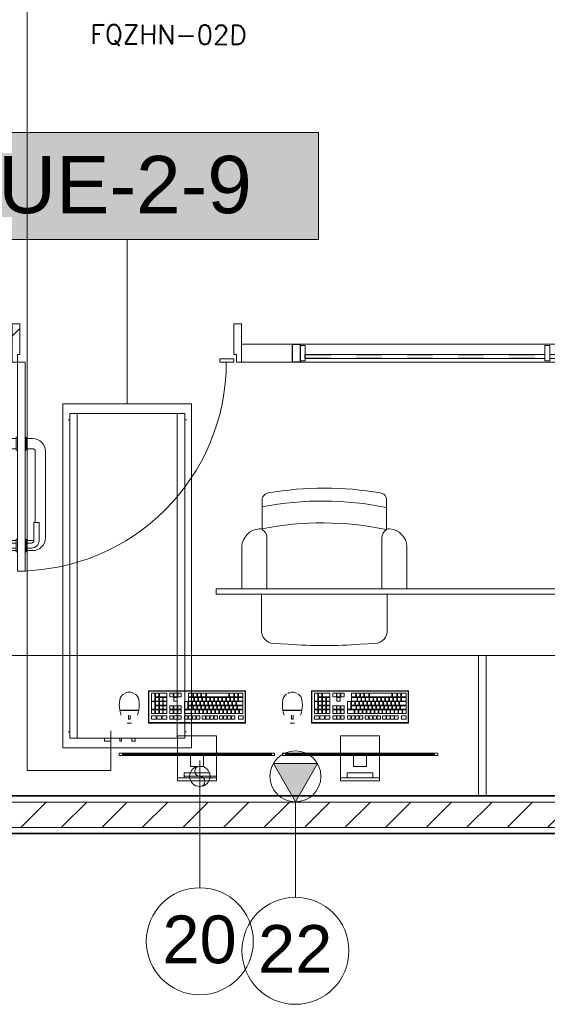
# Model space of a CAD drawing. Header units: metres. Extents: x 1.7 to 42.3, y -72.9 to -47.6.
# Tile 94 of 216: x 19.2 to 21.3, y -72.6 to -68.7. Entities that reach past the tile are written whole.
import ezdxf

# ---------------------------------------------------------------- set-up
doc = ezdxf.new("R2010")
doc.units = ezdxf.units.M
for name, pattern in [('Oculto 1_5', [0.0022, 0.0015, -0.0007]), ('Traço', [0.006, 0.003, -0.003]), ('Traço_2_', [0.006, 0.003, -0.003])]:
    doc.linetypes.add(name, pattern=pattern)
for name, color, linetype, lineweight, true_color in [('2PAV - FRIG_dwg', 7, 'Continuous', 18, 0x767676), ('A-GLAZ-HDLN', 7, 'Traço', 25, 0x00007f), ('M-EQPM-IDEN', 1, 'Continuous', 9, 0xff0000), ('M-MNTG-IDEN', 1, 'Continuous', 9, 0xff0000), ('TUB_FRIGO', 30, 'Continuous', 18, 0xff7f00)]:
    doc.layers.add(name, color=color, linetype=linetype, lineweight=lineweight, true_color=true_color)
for name, color, linetype, lineweight in [('A-DETL', 7, 'Oculto 1_5', 18), ('A-DOOR', 7, 'Continuous', 18), ('A-FLOR', 7, 'Continuous', 18), ('A-GENM', 7, 'Continuous', 18), ('A-GLAZ', 7, 'Continuous', 18), ('A-WALL', 7, 'Continuous', 18), ('A-WALL-PATT', 7, 'Continuous', 18), ('I-FURN', 7, 'Continuous', 18), ('I-WALL', 7, 'Continuous', 18), ('M-EQPM', 7, 'Continuous', 18), ('M-MNTG', 7, 'Continuous', 18)]:
    doc.layers.add(name, color=color, linetype=linetype, lineweight=lineweight)
doc.styles.add('Arial_1', font='arial.ttf', dxfattribs={"height": 0.1875})
doc.styles.add('Arial_2', font='arial.ttf', dxfattribs={"height": 0.225})
doc.styles.add('RomanS', font='romans__.ttf', dxfattribs={"height": 0.075})
pattern_1 = [(50, (21.555, -62.9), (0.546555, -0.047815), [0.05715, -0.62865]), (355, (21.555, -62.9), (-0.105728, 0.573166), [0.04572, -0.50292]), (100.451, (21.601, -62.904), (0.440828, 0.525349), [0.04857, -0.53427]), (46.184, (21.555, -62.748), (0.813237, -0.12613), [0.08573, -0.94298]), (96.636, (21.623, -62.758), (0.712212, 0.742287), [0.07286, -0.80141]), (351.184, (21.555, -62.748), (0.712217, 0.742274), [0.06858, -0.75438]), (21, (21.631, -62.786), (0.454846, -0.306795), [0.05715, -0.62865]), (326, (21.631, -62.786), (0.185405, 0.55256), [0.04572, -0.50292]), (71.451, (21.669, -62.811), (0.640251, 0.245763), [0.04857, -0.53427]), (37.5, (21.555, -62.9), (0.009261, 0.2536672), [0.02515, -0.47168, 0.02515, -0.48539, -0.50482]), (37.5, (21.555, -62.9), (0.009261, 0.2536672), [-1.007, 0.02515, -0.47968]), (7.5, (21.555, -62.9), (0.2004558, 0.300546), [0.02515, -0.26594, 0.02515, -0.46025, -0.1924]), (7.5, (21.555, -62.9), (0.2004558, 0.300546), [-0.77648, 0.02515, -0.16726]), (327.5, (21.385, -62.9), (0.4067682, -0.0171882), [0.02515, -0.16535, 0.02515, -0.56921, -0.78867]), (327.5, (21.385, -62.9), (0.4067682, -0.0171882), [-0.78486, 0.02515, -0.76352]), (317.5, (21.309, -62.9), (0.444383, 0.0762794), [0.02515, -0.2225, 0.02515, -0.36957, -0.56007]), (317.5, (21.309, -62.9), (0.444383, 0.0762794), [-0.64237, 0.02515, -0.53492])]

# ---------------------------------------------------------------- blocks, each defined once
blk = doc.blocks.new('porta de vidro sala de aula - SALAS DE AULAS E LABORATÓRIOS-V1-2PAV - FRIGORÍFICA')
at = {"layer": 'A-DOOR', "true_color": 0xbababa}
h = blk.add_hatch(dxfattribs=at)
h.set_pattern_fill('FP_8', color=9, style=0, pattern_type=2)
h.set_pattern_definition([(45, (1.919, 7.156), (-0.33676, 0.33676), []), (45, (2.038, 7.156), (0, 0.67352), []), (45, (1.8, 7.156), (0, 0.67352), [])])
h.paths.add_polyline_path([(0.43, -0.035), (0.45, -0.035), (0.45, 0.115), (0.42, 0.115), (0.42, -0.005), (0.43, -0.005)])
h.paths.add_polyline_path([(-0.43, -0.035), (-0.43, -0.005), (-0.42, -0.005), (-0.42, 0.115), (-0.45, 0.115), (-0.45, -0.035)])
at = {"layer": 'A-DOOR', "color": 253, "true_color": 0xaaaaaa}
for p, q in [((-0.42, 0.115), (-0.45, 0.115)), ((-0.45, 0.115), (-0.45, -0.035)), ((-0.42, -0.005), (-0.42, 0.115)), ((0.45, 0.115), (0.42, 0.115)), ((0.42, 0.115), (0.42, -0.005)), ((0.45, -0.035), (0.45, 0.115)), ((-0.45, -0.035), (-0.43, -0.035)), ((-0.43, -0.035), (-0.43, -0.005)), ((-0.43, -0.005), (-0.42, -0.005)), ((-0.43, -0.035), (-0.4, -0.035)), ((-0.43, -0.855), (-0.43, -0.035)), ((-0.4, -0.035), (-0.4, -0.855)), ((0.365, -0.0215), (0.42, -0.0215)), ((0.365, -0.035), (0.365, -0.0215)), ((0.42, -0.035), (0.365, -0.035)), ((0.42, -0.005), (0.43, -0.005)), ((0.42, -0.035), (0.42, -0.0215)), ((0.43, -0.005), (0.43, -0.035)), ((0.43, -0.035), (0.45, -0.035)), ((-0.46, -0.335), (-0.435, -0.335)), ((-0.435, -0.33), (-0.43, -0.33)), ((-0.435, -0.38), (-0.435, -0.33)), ((-0.395, -0.33), (-0.4, -0.33)), ((-0.395, -0.38), (-0.395, -0.33)), ((-0.37, -0.335), (-0.395, -0.335)), ((-0.51, -0.725), (-0.51, -0.385)), ((-0.47, -0.385), (-0.47, -0.665)), ((-0.435, -0.375), (-0.46, -0.375)), ((-0.43, -0.38), (-0.435, -0.38)), ((-0.4, -0.38), (-0.395, -0.38)), ((-0.395, -0.375), (-0.37, -0.375)), ((-0.36, -0.385), (-0.36, -0.665)), ((-0.32, -0.725), (-0.32, -0.385)), ((-0.485, -0.665), (-0.485, -0.735)), ((-0.465, -0.665), (-0.485, -0.665)), ((-0.465, -0.735), (-0.465, -0.665)), ((-0.365, -0.735), (-0.365, -0.665)), ((-0.365, -0.665), (-0.345, -0.665)), ((-0.345, -0.665), (-0.345, -0.735)), ((-0.435, -0.73), (-0.43, -0.73)), ((-0.435, -0.78), (-0.435, -0.73)), ((-0.395, -0.73), (-0.4, -0.73)), ((-0.395, -0.78), (-0.395, -0.73)), ((-0.46, -0.735), (-0.435, -0.735)), ((-0.435, -0.745), (-0.455, -0.745)), ((-0.455, -0.765), (-0.435, -0.765)), ((-0.37, -0.735), (-0.395, -0.735)), ((-0.395, -0.745), (-0.375, -0.745)), ((-0.375, -0.765), (-0.395, -0.765)), ((-0.435, -0.775), (-0.46, -0.775)), ((-0.43, -0.78), (-0.435, -0.78)), ((-0.4, -0.78), (-0.395, -0.78)), ((-0.395, -0.775), (-0.37, -0.775)), ((-0.4, -0.855), (-0.43, -0.855))]:
    blk.add_line(p, q, dxfattribs=at)
for centre, radius, start, end in [((-0.43, -0.035), 0.82, 270, 0), ((-0.46, -0.385), 0.05, 90, 180), ((-0.37, -0.385), 0.05, 0, 90), ((-0.46, -0.385), 0.01, 90, 180), ((-0.37, -0.385), 0.01, 0, 90), ((-0.46, -0.725), 0.05, 180, 270), ((-0.46, -0.725), 0.01, 240, 270), ((-0.37, -0.725), 0.05, 270, 0), ((-0.37, -0.725), 0.01, 270, 300), ((-0.455, -0.735), 0.03, 180, 270), ((-0.455, -0.735), 0.01, 180, 270), ((-0.375, -0.735), 0.01, 270, 0), ((-0.375, -0.735), 0.03, 270, 360)]:
    blk.add_arc(centre, radius, start, end, dxfattribs=at)
blk = doc.blocks.new('CADEIRA GIRATÓRIA OPERACIONAL COM BRAÇO - High Back Fully Upholstered-1901921-2PAV - FRIGORÍFICA')
at = {"layer": 'I-FURN', "color": 253, "true_color": 0xaaaaaa}
for p, q in [((-0.1421, -0.0052), (-0.2007, -0.0078)), ((0.2007, -0.0078), (0.1421, -0.0052)), ((-0.2469, -0.0612), (-0.2469, -0.2023)), ((0.2469, -0.2023), (0.2469, -0.0612)), ((-0.3242, -0.2293), (-0.3242, -0.3887)), ((-0.2252, -0.2315), (-0.2252, -0.4225)), ((0.2252, -0.2315), (0.2252, -0.4225)), ((0.3242, -0.3887), (0.3242, -0.2293)), ((-0.2439, -0.4559), (-0.2439, -0.5772)), ((0.2439, -0.5772), (0.2439, -0.4559))]:
    blk.add_line(p, q, dxfattribs=at)
for centre, radius, start, end in [((0, -1.953), 1.953, 85.8275, 94.1725), ((-0.195, -0.0595), 0.052, 96.2753, 181.8688), ((0.195, -0.0595), 0.052, 358.1312, 83.7247), ((-0.2983, -0.2293), 0.0259, 163.859, 180), ((-0.2539, -0.2315), 0.0287, 360, 19.5958), ((0.2539, -0.2315), 0.0287, 160.4042, 180), ((0.2983, -0.2293), 0.0259, 360, 16.141), ((-0.2492, -0.3843), 0.0751, 183.3831, 264.7806), ((-0.2643, -0.4225), 0.0391, 301.4893, 360), ((0.2643, -0.4225), 0.0391, 180, 238.5107), ((0.2492, -0.3843), 0.0751, 275.2194, 356.6169), ((-0.2543, -0.4408), 0.0184, 264.7806, 304.7545), ((0.0083, 0.7541), 1.236, 258.2294, 281.0827), ((0.2543, -0.4408), 0.0184, 235.2455, 275.2194), ((0.2543, -0.4408), 0.0184, 235.2455, 275.2194), ((0.0063, 0.6682), 1.236, 258.3229, 281.0827), ((-0.2192, -0.5734), 0.0249, 188.7931, 252.7089), ((0.2192, -0.5734), 0.0249, 287.2911, 351.2069), ((-0.1985, -0.5252), 0.0773, 248.6542, 253.5306), ((0, 0.6572), 1.2757, 260.0509, 279.9491), ((0.1985, -0.5252), 0.0773, 286.4694, 291.3458)]:
    blk.add_arc(centre, radius, start, end, dxfattribs=at)
blk = doc.blocks.new('COMPUTADOR_ TECLADO_MONITOR_MOUSE - Keyboard-2902647-2PAV - FRIGORÍFICA')
at = {"layer": 'A-GENM', "color": 253, "true_color": 0xaaaaaa}
for p, q in [((0.0762, 0.2274), (-0.0762, 0.2274)), ((-0.0762, 0.2274), (-0.0762, 0.2147)), ((-0.0762, 0.2147), (0.0762, 0.2147)), ((-0.0762, 0.2084), (-0.0762, 0.2147)), ((-0.0762, 0.1278), (-0.0762, 0.2084)), ((0.0508, 0.2147), (-0.0508, 0.2147)), ((-0.0508, 0.2147), (-0.0508, 0.1957)), ((-0.0508, 0.1957), (0.0508, 0.1957)), ((0.0508, 0.1957), (0.0508, 0.2147)), ((0.0762, 0.2147), (0.0762, 0.2274)), ((0.0762, 0.2147), (0.0762, 0.2084)), ((0.0762, 0.2084), (0.0762, 0.1278)), ((0.0254, 0.1711), (-0.0254, 0.1711)), ((-0.0254, 0.1711), (-0.0254, 0.1278)), ((0.0254, 0.1278), (0.0254, 0.1711)), ((0.3048, 0.1278), (-0.3048, 0.1278)), ((-0.3048, 0.1278), (-0.3048, 0.1183)), ((-0.3048, 0.1183), (-0.2921, 0.1183)), ((-0.2921, 0.1183), (-0.2921, 0.1246)), ((-0.2921, 0.1246), (0.2921, 0.1246)), ((0.2921, 0.1246), (-0.2921, 0.1246)), ((-0.2921, 0.1246), (-0.2921, 0.1214)), ((-0.2921, 0.1214), (0.2921, 0.1214)), ((0.2921, 0.1183), (-0.2921, 0.1183)), ((-0.0762, 0.0496), (-0.0762, 0.1183)), ((-0.0254, 0.1278), (0.0254, 0.1278)), ((0.0762, 0.1183), (0.0762, 0.0496)), ((0.2921, 0.1246), (0.2921, 0.1183)), ((0.2921, 0.1214), (0.2921, 0.1246)), ((0.2921, 0.1183), (0.3048, 0.1183)), ((0.3048, 0.1183), (0.3048, 0.1278)), ((-0.0762, 0.0496), (0.0762, 0.0496)), ((-0.1905, 0), (0.1905, 0)), ((-0.1905, -0.127), (-0.1905, 0)), ((-0.1889, -0.0032), (-0.1889, -0.1238)), ((0.1873, -0.0016), (-0.1873, -0.0016)), ((-0.1632, -0.0146), (-0.1808, -0.0146)), ((-0.1808, -0.0146), (-0.1808, -0.0285)), ((-0.1808, -0.0285), (-0.1632, -0.0285)), ((-0.1671, -0.0376), (-0.1804, -0.0376)), ((-0.1804, -0.0376), (-0.1804, -0.0515)), ((-0.1671, -0.0515), (-0.1671, -0.0376)), ((-0.1514, -0.0376), (-0.1647, -0.0376)), ((-0.1647, -0.0376), (-0.1647, -0.0515)), ((-0.1632, -0.0285), (-0.1632, -0.0146)), ((-0.1514, -0.0515), (-0.1514, -0.0376)), ((-0.1358, -0.0146), (-0.149, -0.0146)), ((-0.149, -0.0146), (-0.149, -0.0285)), ((-0.149, -0.0285), (-0.1358, -0.0285)), ((-0.1358, -0.0376), (-0.149, -0.0376)), ((-0.149, -0.0376), (-0.149, -0.0515)), ((-0.1358, -0.0285), (-0.1358, -0.0146)), ((-0.1358, -0.0515), (-0.1358, -0.0376)), ((-0.1201, -0.0146), (-0.1333, -0.0146)), ((-0.1333, -0.0146), (-0.1333, -0.0285)), ((-0.1333, -0.0285), (-0.1201, -0.0285)), ((-0.1201, -0.0376), (-0.1333, -0.0376)), ((-0.1333, -0.0376), (-0.1333, -0.0515)), ((-0.1201, -0.0285), (-0.1201, -0.0146)), ((-0.1201, -0.0515), (-0.1201, -0.0376)), ((-0.1044, -0.0146), (-0.1177, -0.0146)), ((-0.1177, -0.0146), (-0.1177, -0.0285)), ((-0.1177, -0.0285), (-0.1044, -0.0285)), ((-0.1044, -0.0376), (-0.1177, -0.0376)), ((-0.1177, -0.0376), (-0.1177, -0.0515)), ((-0.1044, -0.0285), (-0.1044, -0.0146)), ((-0.1044, -0.0515), (-0.1044, -0.0376)), ((-0.0887, -0.0146), (-0.102, -0.0146)), ((-0.102, -0.0146), (-0.102, -0.0285)), ((-0.102, -0.0285), (-0.0887, -0.0285)), ((-0.0887, -0.0376), (-0.102, -0.0376)), ((-0.102, -0.0376), (-0.102, -0.0515)), ((-0.0887, -0.0285), (-0.0887, -0.0146)), ((-0.0887, -0.0515), (-0.0887, -0.0376)), ((-0.0731, -0.0376), (-0.0863, -0.0376)), ((-0.0863, -0.0376), (-0.0863, -0.0515)), ((-0.0668, -0.0146), (-0.0801, -0.0146)), ((-0.0801, -0.0146), (-0.0801, -0.0285)), ((-0.0801, -0.0285), (-0.0668, -0.0285)), ((-0.0731, -0.0515), (-0.0731, -0.0376)), ((-0.0574, -0.0376), (-0.0706, -0.0376)), ((-0.0706, -0.0376), (-0.0706, -0.0515)), ((-0.0668, -0.0285), (-0.0668, -0.0146)), ((-0.0512, -0.0146), (-0.0644, -0.0146)), ((-0.0644, -0.0146), (-0.0644, -0.0285)), ((-0.0644, -0.0285), (-0.0512, -0.0285)), ((-0.0574, -0.0515), (-0.0574, -0.0376)), ((-0.0417, -0.0376), (-0.055, -0.0376)), ((-0.055, -0.0376), (-0.055, -0.0515)), ((-0.0512, -0.0285), (-0.0512, -0.0146)), ((-0.0355, -0.0146), (-0.0488, -0.0146)), ((-0.0488, -0.0146), (-0.0488, -0.0285)), ((-0.0488, -0.0285), (-0.0355, -0.0285)), ((-0.0417, -0.0515), (-0.0417, -0.0376)), ((-0.026, -0.0376), (-0.0393, -0.0376)), ((-0.0393, -0.0376), (-0.0393, -0.0515)), ((-0.0355, -0.0285), (-0.0355, -0.0146)), ((-0.0198, -0.0146), (-0.0331, -0.0146)), ((-0.0331, -0.0146), (-0.0331, -0.0285)), ((-0.0331, -0.0285), (-0.0198, -0.0285)), ((-0.026, -0.0515), (-0.026, -0.0376)), ((-0.0103, -0.0376), (-0.0236, -0.0376)), ((-0.0236, -0.0376), (-0.0236, -0.0515)), ((-0.0198, -0.0285), (-0.0198, -0.0146)), ((0.0021, -0.0146), (-0.0112, -0.0146)), ((-0.0112, -0.0146), (-0.0112, -0.0285)), ((-0.0112, -0.0285), (0.0021, -0.0285)), ((-0.0103, -0.0515), (-0.0103, -0.0376)), ((0.0053, -0.0376), (-0.0079, -0.0376)), ((-0.0079, -0.0376), (-0.0079, -0.0515)), ((0.0021, -0.0285), (0.0021, -0.0146)), ((0.0177, -0.0146), (0.0045, -0.0146)), ((0.0045, -0.0146), (0.0045, -0.0285)), ((0.0045, -0.0285), (0.0177, -0.0285)), ((0.0053, -0.0515), (0.0053, -0.0376)), ((0.021, -0.0376), (0.0077, -0.0376)), ((0.0077, -0.0376), (0.0077, -0.0515)), ((0.0177, -0.0285), (0.0177, -0.0146)), ((0.0334, -0.0146), (0.0202, -0.0146)), ((0.0202, -0.0146), (0.0202, -0.0285)), ((0.0202, -0.0285), (0.0334, -0.0285)), ((0.021, -0.0515), (0.021, -0.0376)), ((0.0491, -0.0376), (0.0234, -0.0376)), ((0.0234, -0.0376), (0.0234, -0.0515)), ((0.0334, -0.0285), (0.0334, -0.0146)), ((0.0491, -0.0146), (0.0358, -0.0146)), ((0.0358, -0.0146), (0.0358, -0.0285)), ((0.0358, -0.0285), (0.0491, -0.0285)), ((0.0491, -0.0285), (0.0491, -0.0146)), ((0.0491, -0.0515), (0.0491, -0.0376)), ((0.075, -0.0146), (0.0617, -0.0146)), ((0.0617, -0.0146), (0.0617, -0.0285)), ((0.0617, -0.0285), (0.075, -0.0285)), ((0.075, -0.0376), (0.0617, -0.0376)), ((0.0617, -0.0376), (0.0617, -0.0515)), ((0.075, -0.0285), (0.075, -0.0146)), ((0.075, -0.0515), (0.075, -0.0376)), ((0.0906, -0.0146), (0.0774, -0.0146)), ((0.0774, -0.0146), (0.0774, -0.0285)), ((0.0774, -0.0285), (0.0906, -0.0285)), ((0.0906, -0.0376), (0.0774, -0.0376)), ((0.0774, -0.0376), (0.0774, -0.0515)), ((0.0906, -0.0285), (0.0906, -0.0146)), ((0.0906, -0.0515), (0.0906, -0.0376)), ((0.1063, -0.0146), (0.093, -0.0146)), ((0.093, -0.0146), (0.093, -0.0285)), ((0.093, -0.0285), (0.1063, -0.0285)), ((0.1063, -0.0376), (0.093, -0.0376)), ((0.093, -0.0376), (0.093, -0.0515)), ((0.1063, -0.0285), (0.1063, -0.0146)), ((0.1063, -0.0515), (0.1063, -0.0376)), ((0.1372, -0.0146), (0.1188, -0.0146)), ((0.1188, -0.0146), (0.1188, -0.0285)), ((0.1188, -0.0285), (0.1372, -0.0285)), ((0.1321, -0.0376), (0.1188, -0.0376)), ((0.1188, -0.0376), (0.1188, -0.0515)), ((0.1321, -0.0515), (0.1321, -0.0376)), ((0.1477, -0.0376), (0.1345, -0.0376)), ((0.1345, -0.0376), (0.1345, -0.0515)), ((0.1372, -0.0285), (0.1372, -0.0146)), ((0.1581, -0.0146), (0.1398, -0.0146)), ((0.1398, -0.0146), (0.1398, -0.0285)), ((0.1398, -0.0285), (0.1581, -0.0285)), ((0.1477, -0.0515), (0.1477, -0.0376)), ((0.1634, -0.0376), (0.1501, -0.0376)), ((0.1501, -0.0376), (0.1501, -0.0515)), ((0.1581, -0.0285), (0.1581, -0.0146)), ((0.1791, -0.0146), (0.1607, -0.0146)), ((0.1607, -0.0146), (0.1607, -0.0285)), ((0.1607, -0.0285), (0.1791, -0.0285)), ((0.1634, -0.0515), (0.1634, -0.0376)), ((0.1791, -0.0376), (0.1658, -0.0376)), ((0.1658, -0.0376), (0.1658, -0.0515)), ((0.1791, -0.0285), (0.1791, -0.0146)), ((0.1791, -0.0515), (0.1791, -0.0376)), ((0.1889, -0.1238), (0.1889, -0.0032)), ((0.1905, 0), (0.1905, -0.127)), ((0.2742, 0), (0.2569, 0)), ((0.2686, -0.0156), (0.2622, -0.0156)), ((0.2622, -0.0156), (0.2622, -0.0303)), ((0.2686, -0.0303), (0.2686, -0.0156)), ((-0.1804, -0.0515), (-0.1671, -0.0515)), ((-0.1591, -0.0539), (-0.1804, -0.0539)), ((-0.1804, -0.0539), (-0.1804, -0.0678)), ((-0.1804, -0.0678), (-0.1591, -0.0678)), ((-0.1547, -0.0702), (-0.1804, -0.0702)), ((-0.1804, -0.0702), (-0.1804, -0.0841)), ((-0.1647, -0.0515), (-0.1514, -0.0515)), ((-0.1591, -0.0678), (-0.1591, -0.0539)), ((-0.1434, -0.0539), (-0.1566, -0.0539)), ((-0.1566, -0.0539), (-0.1566, -0.0678)), ((-0.1566, -0.0678), (-0.1434, -0.0678)), ((-0.1547, -0.0841), (-0.1547, -0.0702)), ((-0.139, -0.0702), (-0.1523, -0.0702)), ((-0.1523, -0.0702), (-0.1523, -0.0841)), ((-0.149, -0.0515), (-0.1358, -0.0515)), ((-0.1434, -0.0678), (-0.1434, -0.0539)), ((-0.1277, -0.0539), (-0.141, -0.0539)), ((-0.141, -0.0539), (-0.141, -0.0678)), ((-0.141, -0.0678), (-0.1277, -0.0678)), ((-0.139, -0.0841), (-0.139, -0.0702)), ((-0.1233, -0.0702), (-0.1366, -0.0702)), ((-0.1366, -0.0702), (-0.1366, -0.0841)), ((-0.1333, -0.0515), (-0.1201, -0.0515)), ((-0.1277, -0.0678), (-0.1277, -0.0539)), ((-0.112, -0.0539), (-0.1253, -0.0539)), ((-0.1253, -0.0539), (-0.1253, -0.0678)), ((-0.1253, -0.0678), (-0.112, -0.0678)), ((-0.1233, -0.0841), (-0.1233, -0.0702)), ((-0.1076, -0.0702), (-0.1209, -0.0702)), ((-0.1209, -0.0702), (-0.1209, -0.0841)), ((-0.1177, -0.0515), (-0.1044, -0.0515)), ((-0.112, -0.0678), (-0.112, -0.0539)), ((-0.0964, -0.0539), (-0.1096, -0.0539)), ((-0.1096, -0.0539), (-0.1096, -0.0678)), ((-0.1096, -0.0678), (-0.0964, -0.0678)), ((-0.1076, -0.0841), (-0.1076, -0.0702)), ((-0.092, -0.0702), (-0.1052, -0.0702)), ((-0.1052, -0.0702), (-0.1052, -0.0841)), ((-0.102, -0.0515), (-0.0887, -0.0515)), ((-0.0964, -0.0678), (-0.0964, -0.0539)), ((-0.0807, -0.0539), (-0.0939, -0.0539)), ((-0.0939, -0.0539), (-0.0939, -0.0678)), ((-0.0939, -0.0678), (-0.0807, -0.0678)), ((-0.092, -0.0841), (-0.092, -0.0702)), ((-0.0763, -0.0702), (-0.0896, -0.0702)), ((-0.0896, -0.0702), (-0.0896, -0.0841)), ((-0.0863, -0.0515), (-0.0731, -0.0515)), ((-0.0807, -0.0678), (-0.0807, -0.0539)), ((-0.065, -0.0539), (-0.0783, -0.0539)), ((-0.0783, -0.0539), (-0.0783, -0.0678)), ((-0.0783, -0.0678), (-0.065, -0.0678)), ((-0.0763, -0.0841), (-0.0763, -0.0702)), ((-0.0606, -0.0702), (-0.0739, -0.0702)), ((-0.0739, -0.0702), (-0.0739, -0.0841)), ((-0.0706, -0.0515), (-0.0574, -0.0515)), ((-0.065, -0.0678), (-0.065, -0.0539)), ((-0.0493, -0.0539), (-0.0626, -0.0539)), ((-0.0626, -0.0539), (-0.0626, -0.0678)), ((-0.0626, -0.0678), (-0.0493, -0.0678)), ((-0.0606, -0.0841), (-0.0606, -0.0702)), ((-0.0449, -0.0702), (-0.0582, -0.0702)), ((-0.0582, -0.0702), (-0.0582, -0.0841)), ((-0.055, -0.0515), (-0.0417, -0.0515)), ((-0.0493, -0.0678), (-0.0493, -0.0539)), ((-0.0336, -0.0539), (-0.0469, -0.0539)), ((-0.0469, -0.0539), (-0.0469, -0.0678)), ((-0.0469, -0.0678), (-0.0336, -0.0678)), ((-0.0449, -0.0841), (-0.0449, -0.0702)), ((-0.0293, -0.0702), (-0.0425, -0.0702)), ((-0.0425, -0.0702), (-0.0425, -0.0841)), ((-0.0393, -0.0515), (-0.026, -0.0515)), ((-0.0336, -0.0678), (-0.0336, -0.0539)), ((-0.018, -0.0539), (-0.0312, -0.0539)), ((-0.0312, -0.0539), (-0.0312, -0.0678)), ((-0.0312, -0.0678), (-0.018, -0.0678)), ((-0.0293, -0.0841), (-0.0293, -0.0702)), ((-0.0136, -0.0702), (-0.0268, -0.0702)), ((-0.0268, -0.0702), (-0.0268, -0.0841)), ((-0.0236, -0.0515), (-0.0103, -0.0515)), ((-0.018, -0.0678), (-0.018, -0.0539)), ((-0.0023, -0.0539), (-0.0156, -0.0539)), ((-0.0156, -0.0539), (-0.0156, -0.0678)), ((-0.0156, -0.0678), (-0.0023, -0.0678)), ((-0.0136, -0.0841), (-0.0136, -0.0702)), ((0.0021, -0.0702), (-0.0112, -0.0702)), ((-0.0112, -0.0702), (-0.0112, -0.0841)), ((-0.0079, -0.0515), (0.0053, -0.0515)), ((-0.0023, -0.0678), (-0.0023, -0.0539)), ((0.0134, -0.0539), (0.0001, -0.0539)), ((0.0001, -0.0539), (0.0001, -0.0678)), ((0.0001, -0.0678), (0.0134, -0.0678)), ((0.0021, -0.0841), (0.0021, -0.0702)), ((0.0178, -0.0702), (0.0045, -0.0702)), ((0.0045, -0.0702), (0.0045, -0.0841)), ((0.0077, -0.0515), (0.021, -0.0515)), ((0.0134, -0.0678), (0.0134, -0.0539)), ((0.0334, -0.0539), (0.0158, -0.0539)), ((0.0158, -0.0539), (0.0158, -0.0678)), ((0.0158, -0.0678), (0.0334, -0.0678)), ((0.0178, -0.0841), (0.0178, -0.0702)), ((0.0334, -0.0702), (0.0202, -0.0702)), ((0.0202, -0.0702), (0.0202, -0.0841)), ((0.0234, -0.0515), (0.0491, -0.0515)), ((0.0334, -0.0678), (0.0334, -0.0539)), ((0.0334, -0.0841), (0.0334, -0.0702)), ((0.0491, -0.0539), (0.0359, -0.0539)), ((0.0359, -0.0539), (0.0359, -0.0841)), ((0.0491, -0.0841), (0.0491, -0.0539)), ((0.0617, -0.0515), (0.075, -0.0515)), ((0.0617, -0.0539), (0.0617, -0.0678)), ((0.075, -0.0539), (0.0617, -0.0539)), ((0.0617, -0.0678), (0.075, -0.0678)), ((0.075, -0.0678), (0.075, -0.0539)), ((0.0774, -0.0515), (0.0906, -0.0515)), ((0.0774, -0.0539), (0.0774, -0.0678)), ((0.0906, -0.0539), (0.0774, -0.0539)), ((0.0774, -0.0678), (0.0906, -0.0678)), ((0.0906, -0.0678), (0.0906, -0.0539)), ((0.093, -0.0515), (0.1063, -0.0515)), ((0.093, -0.0539), (0.093, -0.0678)), ((0.1063, -0.0539), (0.093, -0.0539)), ((0.093, -0.0678), (0.1063, -0.0678)), ((0.1063, -0.0678), (0.1063, -0.0539)), ((0.1188, -0.0515), (0.1321, -0.0515)), ((0.1321, -0.0539), (0.1188, -0.0539)), ((0.1188, -0.0539), (0.1188, -0.0678)), ((0.1188, -0.0678), (0.1321, -0.0678)), ((0.1321, -0.0702), (0.1188, -0.0702)), ((0.1188, -0.0702), (0.1188, -0.0841)), ((0.1321, -0.0678), (0.1321, -0.0539)), ((0.1321, -0.0841), (0.1321, -0.0702)), ((0.1345, -0.0515), (0.1477, -0.0515)), ((0.1477, -0.0539), (0.1345, -0.0539)), ((0.1345, -0.0539), (0.1345, -0.0678)), ((0.1345, -0.0678), (0.1477, -0.0678)), ((0.1477, -0.0702), (0.1345, -0.0702)), ((0.1345, -0.0702), (0.1345, -0.0841)), ((0.1477, -0.0678), (0.1477, -0.0539)), ((0.1477, -0.0841), (0.1477, -0.0702)), ((0.1501, -0.0515), (0.1634, -0.0515)), ((0.1634, -0.0539), (0.1501, -0.0539)), ((0.1501, -0.0539), (0.1501, -0.0678)), ((0.1501, -0.0678), (0.1634, -0.0678)), ((0.1634, -0.0702), (0.1501, -0.0702)), ((0.1501, -0.0702), (0.1501, -0.0841)), ((0.1634, -0.0678), (0.1634, -0.0539)), ((0.1634, -0.0841), (0.1634, -0.0702)), ((0.1658, -0.0515), (0.1791, -0.0515)), ((0.1791, -0.0539), (0.1658, -0.0539)), ((0.1658, -0.0539), (0.1658, -0.0841)), ((0.1791, -0.0841), (0.1791, -0.0539)), ((0.3031, -0.0502), (0.228, -0.0502)), ((0.303, -0.0493), (0.2281, -0.0493)), ((0.229, -0.0493), (0.229, -0.0502)), ((0.229, -0.0502), (0.229, -0.0493)), ((0.3022, -0.0502), (0.3022, -0.0493)), ((0.3022, -0.0493), (0.3022, -0.0502)), ((-0.1804, -0.0841), (-0.1547, -0.0841)), ((-0.163, -0.0865), (-0.1804, -0.0865)), ((-0.1804, -0.0865), (-0.1804, -0.1004)), ((-0.1804, -0.1004), (-0.163, -0.1004)), ((-0.163, -0.1028), (-0.1804, -0.1028)), ((-0.1804, -0.1028), (-0.1804, -0.1167)), ((-0.163, -0.1004), (-0.163, -0.0865)), ((-0.163, -0.1167), (-0.163, -0.1028)), ((-0.1473, -0.0865), (-0.1606, -0.0865)), ((-0.1606, -0.0865), (-0.1606, -0.1004)), ((-0.1606, -0.1004), (-0.1473, -0.1004)), ((-0.1473, -0.1028), (-0.1606, -0.1028)), ((-0.1606, -0.1028), (-0.1606, -0.1167)), ((-0.1523, -0.0841), (-0.139, -0.0841)), ((-0.1473, -0.1004), (-0.1473, -0.0865)), ((-0.1473, -0.1167), (-0.1473, -0.1028)), ((-0.1317, -0.0865), (-0.1449, -0.0865)), ((-0.1449, -0.0865), (-0.1449, -0.1004)), ((-0.1449, -0.1004), (-0.1317, -0.1004)), ((-0.1275, -0.1028), (-0.1449, -0.1028)), ((-0.1449, -0.1028), (-0.1449, -0.1167)), ((-0.1366, -0.0841), (-0.1233, -0.0841)), ((-0.1317, -0.1004), (-0.1317, -0.0865)), ((-0.116, -0.0865), (-0.1292, -0.0865)), ((-0.1292, -0.0865), (-0.1292, -0.1004)), ((-0.1292, -0.1004), (-0.116, -0.1004)), ((-0.1275, -0.1167), (-0.1275, -0.1028)), ((-0.0372, -0.1028), (-0.1251, -0.1028)), ((-0.1251, -0.1028), (-0.1251, -0.1167)), ((-0.1209, -0.0841), (-0.1076, -0.0841)), ((-0.116, -0.1004), (-0.116, -0.0865)), ((-0.1003, -0.0865), (-0.1136, -0.0865)), ((-0.1136, -0.0865), (-0.1136, -0.1004)), ((-0.1136, -0.1004), (-0.1003, -0.1004)), ((-0.1052, -0.0841), (-0.092, -0.0841)), ((-0.1003, -0.1004), (-0.1003, -0.0865)), ((-0.0846, -0.0865), (-0.0979, -0.0865)), ((-0.0979, -0.0865), (-0.0979, -0.1004)), ((-0.0979, -0.1004), (-0.0846, -0.1004)), ((-0.0896, -0.0841), (-0.0763, -0.0841)), ((-0.0846, -0.1004), (-0.0846, -0.0865)), ((-0.069, -0.0865), (-0.0822, -0.0865)), ((-0.0822, -0.0865), (-0.0822, -0.1004)), ((-0.0822, -0.1004), (-0.069, -0.1004)), ((-0.0739, -0.0841), (-0.0606, -0.0841)), ((-0.069, -0.1004), (-0.069, -0.0865)), ((-0.0533, -0.0865), (-0.0665, -0.0865)), ((-0.0665, -0.0865), (-0.0665, -0.1004)), ((-0.0665, -0.1004), (-0.0533, -0.1004)), ((-0.0582, -0.0841), (-0.0449, -0.0841)), ((-0.0533, -0.1004), (-0.0533, -0.0865)), ((-0.0376, -0.0865), (-0.0509, -0.0865)), ((-0.0509, -0.0865), (-0.0509, -0.1004)), ((-0.0509, -0.1004), (-0.0376, -0.1004)), ((-0.0425, -0.0841), (-0.0293, -0.0841)), ((-0.0376, -0.1004), (-0.0376, -0.0865)), ((-0.0372, -0.1167), (-0.0372, -0.1028)), ((-0.0219, -0.0865), (-0.0352, -0.0865)), ((-0.0352, -0.0865), (-0.0352, -0.1004)), ((-0.0352, -0.1004), (-0.0219, -0.1004)), ((-0.0176, -0.1028), (-0.0348, -0.1028)), ((-0.0348, -0.1028), (-0.0348, -0.1167)), ((-0.0268, -0.0841), (-0.0136, -0.0841)), ((-0.0219, -0.1004), (-0.0219, -0.0865)), ((-0.0062, -0.0865), (-0.0195, -0.0865)), ((-0.0195, -0.0865), (-0.0195, -0.1004)), ((-0.0195, -0.1004), (-0.0062, -0.1004)), ((-0.0176, -0.1167), (-0.0176, -0.1028)), ((-0.0019, -0.1028), (-0.0152, -0.1028)), ((-0.0152, -0.1028), (-0.0152, -0.1167)), ((-0.0112, -0.0841), (0.0021, -0.0841)), ((-0.0062, -0.1004), (-0.0062, -0.0865)), ((0.0094, -0.0865), (-0.0038, -0.0865)), ((-0.0038, -0.0865), (-0.0038, -0.1004)), ((-0.0038, -0.1004), (0.0094, -0.1004)), ((-0.0019, -0.1167), (-0.0019, -0.1028)), ((0.0138, -0.1028), (0.0005, -0.1028)), ((0.0005, -0.1028), (0.0005, -0.1167)), ((0.0045, -0.0841), (0.0178, -0.0841)), ((0.0094, -0.1004), (0.0094, -0.0865)), ((0.0334, -0.0865), (0.0118, -0.0865)), ((0.0118, -0.0865), (0.0118, -0.1004)), ((0.0118, -0.1004), (0.0334, -0.1004)), ((0.0138, -0.1167), (0.0138, -0.1028)), ((0.0334, -0.1028), (0.0162, -0.1028)), ((0.0162, -0.1028), (0.0162, -0.1167)), ((0.0202, -0.0841), (0.0334, -0.0841)), ((0.0334, -0.1004), (0.0334, -0.0865)), ((0.0334, -0.1167), (0.0334, -0.1028)), ((0.0359, -0.0841), (0.0491, -0.0841)), ((0.0617, -0.1028), (0.0617, -0.1167)), ((0.075, -0.1028), (0.0617, -0.1028)), ((0.075, -0.1167), (0.075, -0.1028)), ((0.0906, -0.0865), (0.0774, -0.0865)), ((0.0774, -0.0865), (0.0774, -0.1004)), ((0.0774, -0.1004), (0.0906, -0.1004)), ((0.0774, -0.1028), (0.0774, -0.1167)), ((0.0906, -0.1028), (0.0774, -0.1028)), ((0.0906, -0.1004), (0.0906, -0.0865)), ((0.0906, -0.1167), (0.0906, -0.1028)), ((0.093, -0.1028), (0.093, -0.1167)), ((0.1063, -0.1028), (0.093, -0.1028)), ((0.1063, -0.1167), (0.1063, -0.1028)), ((0.1188, -0.0841), (0.1321, -0.0841)), ((0.1321, -0.0865), (0.1188, -0.0865)), ((0.1188, -0.0865), (0.1188, -0.1004)), ((0.1188, -0.1004), (0.1321, -0.1004)), ((0.1477, -0.1028), (0.1188, -0.1028)), ((0.1188, -0.1028), (0.1188, -0.1167)), ((0.1321, -0.1004), (0.1321, -0.0865)), ((0.1345, -0.0841), (0.1477, -0.0841)), ((0.1477, -0.0865), (0.1345, -0.0865)), ((0.1345, -0.0865), (0.1345, -0.1004)), ((0.1345, -0.1004), (0.1477, -0.1004)), ((0.1477, -0.1004), (0.1477, -0.0865)), ((0.1477, -0.1167), (0.1477, -0.1028)), ((0.1501, -0.0841), (0.1634, -0.0841)), ((0.1634, -0.0865), (0.1501, -0.0865)), ((0.1501, -0.0865), (0.1501, -0.1004)), ((0.1501, -0.1004), (0.1634, -0.1004)), ((0.1634, -0.1028), (0.1501, -0.1028)), ((0.1501, -0.1028), (0.1501, -0.1167)), ((0.1634, -0.1004), (0.1634, -0.0865)), ((0.1634, -0.1167), (0.1634, -0.1028)), ((0.1658, -0.0841), (0.1791, -0.0841)), ((0.1791, -0.0865), (0.1658, -0.0865)), ((0.1658, -0.0865), (0.1658, -0.1167)), ((0.1791, -0.1167), (0.1791, -0.0865)), ((0.1905, -0.127), (-0.1905, -0.127)), ((-0.1873, -0.1254), (0.1873, -0.1254)), ((-0.1804, -0.1167), (-0.163, -0.1167)), ((-0.1606, -0.1167), (-0.1473, -0.1167)), ((-0.1449, -0.1167), (-0.1275, -0.1167)), ((-0.1251, -0.1167), (-0.0372, -0.1167)), ((-0.0348, -0.1167), (-0.0176, -0.1167)), ((-0.0152, -0.1167), (-0.0019, -0.1167)), ((0.0005, -0.1167), (0.0138, -0.1167)), ((0.0162, -0.1167), (0.0334, -0.1167)), ((0.0617, -0.1167), (0.075, -0.1167)), ((0.0774, -0.1167), (0.0906, -0.1167)), ((0.093, -0.1167), (0.1063, -0.1167)), ((0.1188, -0.1167), (0.1477, -0.1167)), ((0.1501, -0.1167), (0.1634, -0.1167)), ((0.1658, -0.1167), (0.1791, -0.1167))]:
    blk.add_line(p, q, dxfattribs=at)
for centre, radius, start, end in [((-0.1873, -0.0032), 0.00159, 90, 180), ((0.1873, -0.0032), 0.00159, 0, 90), ((0.3085, -0.0631), 0.0815, 156.5946, 170.2657), ((0.2227, -0.0631), 0.0815, 9.7343, 23.4054), ((0.3509, -0.0704), 0.1246, 170.6435, 189.7343), ((0.1802, -0.0704), 0.1246, 350.2657, 9.3565), ((0.2619, -0.0857), 0.0343, 189.7343, 235.0949), ((0.2692, -0.0857), 0.0343, 304.9051, 350.2657), ((-0.1873, -0.1238), 0.00159, 180, 270), ((0.1873, -0.1238), 0.00159, 270, 0), ((0.2697, -0.0694), 0.0523, 244.5006, 265.4994), ((0.2615, -0.0694), 0.0523, 274.5006, 295.4994)]:
    blk.add_arc(centre, radius, start, end, dxfattribs=at)
blk = doc.blocks.new('JANELA1 - Paineis _2x1_ 2 x 1_00-7022496-2PAV - FRIGORÍFICA')
at = {"layer": 'A-GLAZ', "color": 253, "true_color": 0xaaaaaa}
for p, q in [((-0.97, 0.035), (-1, 0.035)), ((-1, 0.035), (-1, -0.035)), ((-0.97, 0.03), (-0.97, 0.035)), ((-0.97, 0.035), (0.97, 0.035)), ((-0.95, 0.03), (-0.97, 0.03)), ((-0.97, 0.03), (-0.97, -0.03)), ((-0.95, -0.03), (-0.95, 0.03)), ((0.01, 0.03), (-0.01, 0.03)), ((-0.01, 0.03), (-0.01, -0.03)), ((0.01, -0.03), (0.01, 0.03)), ((0.97, 0.03), (0.95, 0.03)), ((0.95, 0.03), (0.95, -0.03)), ((1, 0.035), (0.97, 0.035)), ((0.97, 0.035), (0.97, 0.03)), ((0.97, -0.03), (0.97, 0.03)), ((1, -0.035), (1, 0.035)), ((-1, -0.035), (-0.97, -0.035)), ((-0.97, -0.03), (-0.95, -0.03)), ((-0.97, -0.035), (-0.97, -0.03)), ((0.97, -0.035), (-0.97, -0.035)), ((-0.01, -0.005), (-0.95, -0.005)), ((-0.95, -0.02), (-0.01, -0.02)), ((-0.01, -0.03), (0.01, -0.03)), ((0.95, -0.005), (0.01, -0.005)), ((0.01, -0.02), (0.95, -0.02)), ((0.95, -0.03), (0.97, -0.03)), ((0.97, -0.03), (0.97, -0.035)), ((0.97, -0.035), (1, -0.035))]:
    blk.add_line(p, q, dxfattribs=at)
at = {"layer": 'A-GLAZ-HDLN', "color": 9, "linetype": 'Traço_2_', "true_color": 0xaaaad4}
for p, q in [((-1, -0.035), (-1, 0.035)), ((-1, 0.035), (-0.97, 0.035)), ((-0.97, 0.035), (-0.97, -0.035)), ((0.97, -0.035), (0.97, 0.035)), ((0.97, 0.035), (1, 0.035)), ((1, 0.035), (1, -0.035)), ((-0.97, -0.035), (-1, -0.035)), ((-0.95, -0.02), (-0.95, -0.005)), ((-0.95, -0.005), (0.95, -0.005)), ((0.95, -0.02), (-0.95, -0.02)), ((0.95, -0.005), (0.95, -0.02)), ((1, -0.035), (0.97, -0.035))]:
    blk.add_line(p, q, dxfattribs=at)
blk = doc.blocks.new('Led_Stripe_11805 - Led_Stripe_11805-7525408-2PAV - FRIGORÍFICA')
at = {"layer": 'A-GENM', "color": 253, "true_color": 0xaaaaaa}
for p, q in [((-3, -0.01), (-3, 0.01)), ((-3, 0.01), (3, 0.01)), ((3, -0.01), (-3, -0.01))]:
    blk.add_line(p, q, dxfattribs=at)
blk = doc.blocks.new('4 GRE - ESCOLA DE CINEMA E AUDIOVISUAL CINE REX R07_rvt-1-2PAV - FRIGORÍFICA')
at = {"layer": 'A-WALL-PATT', "true_color": 0xd4d4d4}
h = blk.add_hatch(dxfattribs=at)
h.set_pattern_fill('FP_2', color=254, style=0, pattern_type=2)
h.set_pattern_definition([(45, (21.555, -62.9), (-0.0795495, 0.0795495), [])])
h.paths.add_polyline_path([(26.6519, -71.9181), (40.1673, -71.9181), (40.1673, -71.8181), (17.436, -71.8181), (17.436, -71.8793), (17.0502, -71.8793), (17.0502, -71.9181), (25.9997, -71.9181)])
h = blk.add_hatch(dxfattribs=at)
h.set_pattern_fill('FP_1', color=254, style=0, pattern_type=2)
h.set_pattern_definition(pattern_1)
h.paths.add_polyline_path([(17.4385, -71.7956), (17.4385, -71.7931), (17.436, -71.7931), (17.436, -71.7956)])
h.paths.add_polyline_path([(25.9997, -71.7956), (26.8885, -71.7956), (26.8885, -71.7931), (20.3114, -71.7931), (20.31, -71.7956), (25.3475, -71.7956)])
h.paths.add_polyline_path([(39.8676, -71.7956), (40.1673, -71.7956), (40.1673, -71.7933), (34.6726, -71.7931), (34.6726, -71.7956), (37.0871, -71.7956)])
h.paths.add_polyline_path([(27.0335, -71.7956), (28.3885, -71.7956), (28.3885, -71.7931), (27.0335, -71.7931)])
h.paths.add_polyline_path([(17.5835, -71.7956), (18.9385, -71.7956), (18.9385, -71.7931), (17.5835, -71.7931)])
h.paths.add_polyline_path([(34.6026, -71.7956), (34.6026, -71.7931), (28.5335, -71.7931), (28.5335, -71.7956), (34.4783, -71.7956)])
h.paths.add_polyline_path([(19.0835, -71.7956), (20.2847, -71.7952), (20.2834, -71.7931), (19.0835, -71.7931)])
h = blk.add_hatch(dxfattribs=at)
h.set_pattern_fill('FP_1', color=254, style=0, pattern_type=2)
h.set_pattern_definition(pattern_1)
h.paths.add_polyline_path([(26.6519, -71.9431), (40.1673, -71.9431), (40.1673, -71.9406), (17.0502, -71.9406), (17.0502, -71.9431), (25.9997, -71.9431)])
at = {"layer": 'A-FLOR', "color": 253, "true_color": 0xaaaaaa}
for p, q in [((21.016, -71.2431), (19.086, -71.2431)), ((22.976, -71.2431), (21.046, -71.2431))]:
    blk.add_line(p, q, dxfattribs=at)
at = {"layer": 'A-WALL', "color": 253, "true_color": 0xaaaaaa}
for p, q in [((26.911, -71.8181), (19.061, -71.8181)), ((26.8885, -71.7956), (19.0835, -71.7956)), ((21.016, -71.7931), (19.086, -71.7931)), ((22.976, -71.7931), (21.046, -71.7931)), ((40.1673, -71.9181), (17.0502, -71.9181)), ((40.1673, -71.9406), (17.0502, -71.9406)), ((17.0502, -71.9431), (40.1673, -71.9431))]:
    blk.add_line(p, q, dxfattribs=at)
at = {"layer": 'I-WALL', "color": 253, "true_color": 0xaaaaaa}
for p, q in [((20.286, -70.0214), (20.086, -70.0214)), ((20.086, -70.0914), (20.286, -70.0914)), ((21.016, -71.7931), (21.016, -71.2431)), ((21.046, -71.2431), (21.016, -71.2431)), ((21.046, -71.2431), (21.046, -71.7931)), ((21.016, -71.7931), (21.046, -71.7931))]:
    blk.add_line(p, q, dxfattribs=at)
at = {"layer": 'A-DOOR', "color": 253, "lineweight": 18, "true_color": 0xaaaaaa}
blk.add_blockref('porta de vidro sala de aula - SALAS DE AULAS E LABORATÓRIOS-V1-2PAV - FRIGORÍFICA', (19.636, -70.0564), dxfattribs=at)
at = {"layer": 'A-GENM', "color": 253, "lineweight": 18, "true_color": 0xaaaaaa, "extrusion": (0, 0, -1), "rotation": 180}
blk.add_blockref('Led_Stripe_11805 - Led_Stripe_11805-7525408-2PAV - FRIGORÍFICA', (-22.986, -70.9919), dxfattribs=at)
at = {"layer": 'A-GENM', "color": 253, "lineweight": 18, "true_color": 0xaaaaaa, "rotation": 180}
for p in [(19.911, -71.5081), (20.551, -71.5081)]:
    blk.add_blockref('COMPUTADOR_ TECLADO_MONITOR_MOUSE - Keyboard-2902647-2PAV - FRIGORÍFICA', p, dxfattribs=at)
at = {"layer": 'A-GLAZ', "color": 253, "lineweight": 18, "true_color": 0xaaaaaa}
blk.add_blockref('JANELA1 - Paineis _2x1_ 2 x 1_00-7022496-2PAV - FRIGORÍFICA', (21.286, -70.0564), dxfattribs=at)
at = {"layer": 'I-FURN', "color": 253, "lineweight": 18, "true_color": 0xaaaaaa, "rotation": 180}
blk.add_blockref('CADEIRA GIRATÓRIA OPERACIONAL COM BRAÇO - High Back Fully Upholstered-1901921-2PAV - FRIGORÍFICA', (20.411, -71.2043), dxfattribs=at)
blk = doc.blocks.new('Ponto de força - PONTO DE FORÇA - EQUIPAMENTO-V51-2PAV - FRIGORÍFICA')
at = {"layer": 'M-MNTG', "linetype": 'Oculto 1_5', "true_color": 0xff0000}
blk.add_hatch(color=1, dxfattribs=at).paths.add_polyline_path([(0, -0.1), (0.0866, 0.05), (-0.0866, 0.05), (-0.0505, -0.0125)])
at = {"layer": 'M-MNTG'}
for p, q in [((0.0866, 0.05), (-0.0866, 0.05)), ((-0.0866, 0.05), (0, -0.1)), ((0, -0.1), (0.0866, 0.05))]:
    blk.add_line(p, q, dxfattribs=at)
blk.add_circle((0, 0), 0.1, dxfattribs=at)
blk = doc.blocks.new('Ponto de dreno - PONTO DE DRENO-878181-2PAV - FRIGORÍFICA')
at = {"layer": 'M-MNTG'}
for p, q in [((0, -0.0625), (0, 0.0625)), ((-0.0625, 0), (0.0625, 0)), ((0, 0.02), (0, 0))]:
    blk.add_line(p, q, dxfattribs=at)
blk.add_circle((0, 0), 0.04, dxfattribs=at)
for centre, start, end in [((0, 0.02), 90, 270), ((0, -0.02), 270, 90)]:
    blk.add_arc(centre, 0.02, start, end, dxfattribs=at)
blk = doc.blocks.new('V8 One-way cassette 4_5-7_1kW Revit - 4_5kW-V75-2PAV - FRIGORÍFICA')
at = {"layer": 'A-DETL', "color": 1, "true_color": 0xff0000}
for p, q in [((-0.5644, 0.0287), (-0.5644, 0.0286)), ((-0.5644, 0.0224), (-0.5644, 0.0223))]:
    blk.add_line(p, q, dxfattribs=at)
at = {"layer": 'M-EQPM', "color": 1, "true_color": 0xff0000}
for p, q in [((0.76, 0.2525), (-0.59, 0.2525)), ((-0.59, 0.2525), (-0.59, -0.2525)), ((-0.59, 0.2525), (0.76, 0.2525)), ((-0.59, -0.2525), (-0.59, 0.2525)), ((-0.527, 0.2325), (-0.527, 0.226)), ((0.697, 0.2325), (0.697, 0.226)), ((0.76, -0.2525), (0.76, 0.2525)), ((0.76, 0.2525), (0.76, -0.2525)), ((0.7225, 0.226), (-0.5525, 0.226)), ((-0.5525, 0.226), (-0.5525, 0.196)), ((-0.5525, -0.196), (-0.5525, 0.196)), ((-0.5525, 0.196), (-0.5525, -0.196)), ((-0.5525, 0.196), (0.7225, 0.196)), ((0.7225, 0.196), (0.7225, 0.226)), ((0.7225, 0.196), (0.7225, -0.196)), ((0.7225, -0.196), (0.7225, 0.196)), ((-0.5525, 0.0888), (-0.5644, 0.0888)), ((-0.5644, 0.0888), (-0.5644, 0.0638)), ((-0.5644, 0.0638), (-0.5525, 0.0638)), ((-0.5525, 0.0287), (-0.5644, 0.0287)), ((-0.5644, 0.0287), (-0.5644, 0.0223)), ((-0.5644, 0.0223), (-0.5525, 0.0223)), ((-0.5525, -0.0181), (-0.5644, -0.0181)), ((-0.5644, -0.0181), (-0.5644, -0.0308)), ((-0.5644, -0.0308), (-0.5525, -0.0308)), ((-0.5525, -0.196), (-0.5525, -0.226)), ((0.7225, -0.196), (-0.5525, -0.196)), ((-0.5525, -0.226), (0.7225, -0.226)), ((-0.527, -0.226), (-0.527, -0.2325)), ((0.697, -0.226), (0.697, -0.2325)), ((0.7225, -0.226), (0.7225, -0.196)), ((-0.59, -0.2525), (0.76, -0.2525)), ((0.76, -0.2525), (-0.59, -0.2525))]:
    blk.add_line(p, q, dxfattribs=at)
blk = doc.blocks.new('2PAV - FRIG_dwg-1115023-2PAV - FRIGORÍFICA')
at = {"layer": 'TUB_FRIGO', "flags": 128}
blk.add_lwpolyline([(-1.9815, -8.6392), (-1.9815, -8.7948), (-2.3107, -8.7948), (-2.3107, -5.724), (-1.8107, -5.724)], dxfattribs=at)
at = {"layer": 'TUB_FRIGO', "color": 7, "insert": (-1.7562, -5.8678), "char_height": 0.075, "width": 0.834708, "attachment_point": 2, "rotation": 359.7708, "line_spacing_factor": 0.983083, "style": 'RomanS'}
blk.add_mtext('FQZHN-02D', dxfattribs=at)
blk = doc.blocks.new('M_Identificador de auxiliar MEP_BTS - Em caixas-891259-2PAV - FRIGORÍFICA')
at = {"layer": 'M-MNTG-IDEN'}
blk.add_circle((0, 0), 0.0028, dxfattribs=at)
for start, end in [(360, 180), (180, 360)]:
    blk.add_arc((0, 0), 0.0028, start, end, dxfattribs=at)
blk = doc.blocks.new('M_Identificador de equipamento mecânico_BTS - Em caixas-817025-2PAV - FRIGORÍFICA')
at = {"layer": 'M-EQPM-IDEN', "true_color": 0xf5f5f5}
blk.add_hatch(color=7, dxfattribs=at).paths.add_polyline_path([(0.01, 0.0028), (0.01, -0.0028), (-0.01, -0.0028), (-0.01, 0.0028)])
at = {"layer": 'M-EQPM-IDEN'}
for p, q in [((0.01, 0.0028), (-0.01, 0.0028)), ((-0.01, 0.0028), (-0.01, -0.0028)), ((-0.01, 0.0028), (0.01, 0.0028)), ((-0.01, -0.0028), (-0.01, 0.0028)), ((0.01, -0.0028), (0.01, 0.0028)), ((0.01, 0.0028), (0.01, -0.0028)), ((-0.01, -0.0028), (0.01, -0.0028)), ((0.01, -0.0028), (-0.01, -0.0028))]:
    blk.add_line(p, q, dxfattribs=at)

msp = doc.modelspace()

# ---------------------------------------------------------------- linework, layer by layer
at = {"layer": 'M-EQPM-IDEN'}
msp.add_line((19.6373, -70.2554), (19.6373, -69.6104), dxfattribs=at)
at = {"layer": 'M-MNTG-IDEN'}
for p, q in [((19.9221, -71.7798), (19.9221, -72.1548)), ((20.2974, -71.8173), (20.2974, -72.1923))]:
    msp.add_line(p, q, dxfattribs=at)

# ---------------------------------------------------------------- block references
at = {"lineweight": 5}
msp.add_blockref('4 GRE - ESCOLA DE CINEMA E AUDIOVISUAL CINE REX R07_rvt-1-2PAV - FRIGORÍFICA', (0, 0), dxfattribs=at)
at = {"layer": '2PAV - FRIG_dwg', "color": 7}
msp.add_blockref('2PAV - FRIG_dwg-1115023-2PAV - FRIGORÍFICA', (21.555, -62.9), dxfattribs=at)
at = {"layer": 'A-DETL', "color": 1, "true_color": 0xff0000, "rotation": 89.9999999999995}
msp.add_blockref('V8 One-way cassette 4_5-7_1kW Revit - 4_5kW-V75-2PAV - FRIGORÍFICA', (19.6373, -71.0154), dxfattribs=at)
at = {"layer": 'M-EQPM-IDEN', "xscale": 74.99999999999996, "yscale": 74.99999999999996, "zscale": 74.99999999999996}
msp.add_blockref('M_Identificador de equipamento mecânico_BTS - Em caixas-817025-2PAV - FRIGORÍFICA', (19.6373, -69.4004), dxfattribs=at)
at = {"layer": 'M-MNTG'}
for name, p in [('Ponto de força - PONTO DE FORÇA - EQUIPAMENTO-V51-2PAV - FRIGORÍFICA', (20.2974, -71.7173)), ('Ponto de dreno - PONTO DE DRENO-878181-2PAV - FRIGORÍFICA', (19.9221, -71.7173))]:
    msp.add_blockref(name, p, dxfattribs=at)
at = {"layer": 'M-MNTG-IDEN', "xscale": 74.99999999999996, "yscale": 74.99999999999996, "zscale": 74.99999999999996}
for p in [(19.9221, -72.3648), (20.2974, -72.4023)]:
    msp.add_blockref('M_Identificador de auxiliar MEP_BTS - Em caixas-891259-2PAV - FRIGORÍFICA', p, dxfattribs=at)

# ---------------------------------------------------------------- texts
at = {"layer": 'M-EQPM-IDEN', "color": 7, "insert": (19.1308, -69.2817), "char_height": 0.225, "width": 1.220569, "attachment_point": 1, "style": 'Arial_2'}
msp.add_mtext('UE-2-9', dxfattribs=at)
at = {"layer": 'M-MNTG-IDEN', "color": 7, "char_height": 0.1875, "width": 0.348734, "attachment_point": 1, "style": 'Arial_1'}
for s, insert in [('20', (19.7755, -72.2636)), ('22', (20.1509, -72.3011))]:
    msp.add_mtext(s, dxfattribs=dict(at, insert=insert))

doc.saveas('drawing.dxf')
